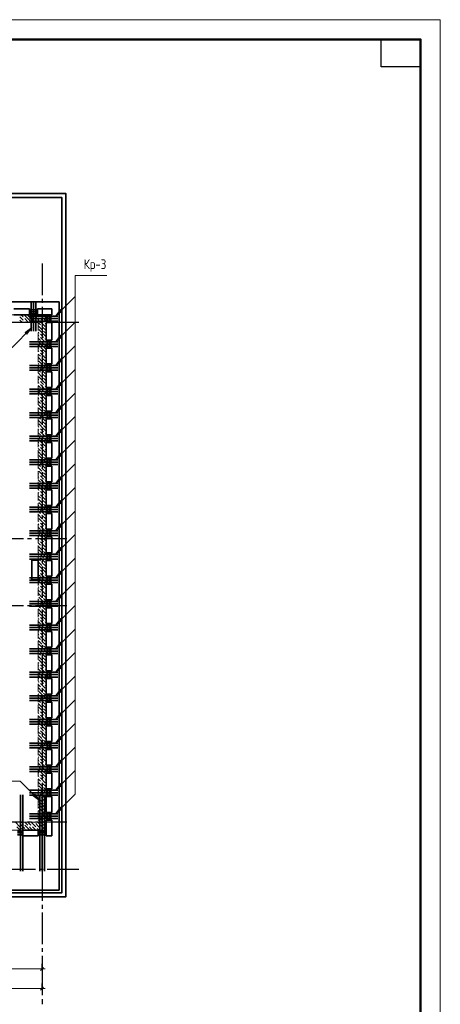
# Model space of a CAD drawing. Header units: millimetres. Extents: x 0 to 61017, y 0 to 42000.
# Tile 25 of 25: x 48710 to 59400, y 16970 to 42000. Entities that reach past the tile are written whole.
import ezdxf

# ---------------------------------------------------------------- set-up
doc = ezdxf.new("R2010")
doc.units = ezdxf.units.MM
doc.linetypes.add('______2', pattern=[270, 200, -70])
doc.linetypes.add('______5', pattern=[1100, 800, -100, 100, -100])
for name, color, linetype, lineweight in [('S1 Стержни арматуры фон', 7, 'Continuous', 25), ('Standard', 7, 'Continuous', 25), ('Оси', 40, '______5', 18), ('Позиционная метка номер позиции', 7, 'Continuous', 13), ('Поперечное армирование AW фон', 7, 'Continuous', 25)]:
    doc.layers.add(name, color=color, linetype=linetype, lineweight=lineweight)
doc.layers.add('ЖБ Перекрытие верхний уровень', color=7, linetype='Continuous', lineweight=25, true_color=0xe0e0ff)
doc.layers.add('ЖБ Стена верхний уровень', color=7, linetype='Continuous', lineweight=25, true_color=0x006e00)
doc.styles.add('GOST 2.304-81', font='txt')

msp = doc.modelspace()

# ---------------------------------------------------------------- hatches: boundary and pattern name
at = {"layer": 'ЖБ Стена верхний уровень', "linetype": 'Continuous', "lineweight": 18, "transparency": 33554687}
for points in [[(48810, 34423), (48817, 34430), (48823, 34423), (48817, 34417)], [(48810, 34343), (48817, 34350), (48823, 34343), (48817, 34337)], [(48900, 34500), (48897, 34497), (48894, 34500)], [(48930, 34303), (48937, 34310), (48943, 34303), (48940, 34300), (48934, 34300)], [(49010, 34303), (49017, 34310), (49023, 34303), (49020, 34300), (49014, 34300)], [(49090, 34463), (49097, 34470), (49103, 34463), (49097, 34457)], [(49090, 34383), (49097, 34390), (49103, 34383), (49097, 34377)], [(49210, 34423), (49217, 34430), (49223, 34423), (49217, 34417)], [(49210, 34343), (49217, 34350), (49223, 34343), (49217, 34337)], [(49300, 34500), (49297, 34497), (49294, 34500)], [(49330, 34303), (49337, 34310), (49343, 34303), (49337, 34297)], [(49180, 34147), (49183, 34143), (49180, 34140)], [(49250, 34223), (49257, 34230), (49263, 34223), (49257, 34217)], [(49290, 34103), (49297, 34110), (49303, 34103), (49297, 34097)], [(49370, 34183), (49377, 34190), (49380, 34187), (49380, 34180), (49377, 34177)], [(49210, 34023), (49217, 34030), (49223, 34023), (49217, 34017)], [(49210, 33943), (49217, 33950), (49223, 33943), (49217, 33937)], [(49250, 33823), (49257, 33830), (49263, 33823), (49257, 33817)], [(49330, 33903), (49337, 33910), (49343, 33903), (49337, 33897)], [(49180, 33747), (49183, 33743), (49180, 33740)], [(49210, 33623), (49217, 33630), (49223, 33623), (49217, 33617)], [(49210, 33543), (49217, 33550), (49223, 33543), (49217, 33537)], [(49290, 33703), (49297, 33710), (49303, 33703), (49297, 33697)], [(49370, 33783), (49377, 33790), (49380, 33787), (49380, 33780), (49377, 33777)], [(49180, 33347), (49183, 33343), (49180, 33340)], [(49250, 33423), (49257, 33430), (49263, 33423), (49257, 33417)], [(49290, 33303), (49297, 33310), (49303, 33303), (49297, 33297)], [(49330, 33503), (49337, 33510), (49343, 33503), (49337, 33497)], [(49370, 33383), (49377, 33390), (49380, 33387), (49380, 33380), (49377, 33377)], [(49210, 33223), (49217, 33230), (49223, 33223), (49217, 33217)], [(49210, 33143), (49217, 33150), (49223, 33143), (49217, 33137)], [(49330, 33103), (49337, 33110), (49343, 33103), (49337, 33097)], [(49180, 32947), (49183, 32943), (49180, 32940)], [(49210, 32823), (49217, 32830), (49223, 32823), (49217, 32817)], [(49250, 33023), (49257, 33030), (49263, 33023), (49257, 33017)], [(49290, 32903), (49297, 32910), (49303, 32903), (49297, 32897)], [(49370, 32983), (49377, 32990), (49380, 32987), (49380, 32980), (49377, 32977)], [(49180, 32547), (49183, 32543), (49180, 32540)], [(49210, 32743), (49217, 32750), (49223, 32743), (49217, 32737)], [(49250, 32623), (49257, 32630), (49263, 32623), (49257, 32617)], [(49330, 32703), (49337, 32710), (49343, 32703), (49337, 32697)], [(49370, 32583), (49377, 32590), (49380, 32587), (49380, 32580), (49377, 32577)], [(49210, 32423), (49217, 32430), (49223, 32423), (49217, 32417)], [(49210, 32343), (49217, 32350), (49223, 32343), (49217, 32337)], [(49290, 32503), (49297, 32510), (49303, 32503), (49297, 32497)], [(49330, 32303), (49337, 32310), (49343, 32303), (49337, 32297)], [(49180, 32147), (49183, 32143), (49180, 32140)], [(49250, 32223), (49257, 32230), (49263, 32223), (49257, 32217)], [(49290, 32103), (49297, 32110), (49303, 32103), (49297, 32097)], [(49370, 32183), (49377, 32190), (49380, 32187), (49380, 32180), (49377, 32177)], [(49210, 32023), (49217, 32030), (49223, 32023), (49217, 32017)], [(49210, 31943), (49217, 31950), (49223, 31943), (49217, 31937)], [(49250, 31823), (49257, 31830), (49263, 31823), (49257, 31817)], [(49330, 31903), (49337, 31910), (49343, 31903), (49337, 31897)], [(49370, 31783), (49377, 31790), (49380, 31787), (49380, 31780), (49377, 31777)], [(49180, 31747), (49183, 31743), (49180, 31740)], [(49210, 31623), (49217, 31630), (49223, 31623), (49217, 31617)], [(49210, 31543), (49217, 31550), (49223, 31543), (49217, 31537)], [(49290, 31703), (49297, 31710), (49303, 31703), (49297, 31697)], [(49180, 31347), (49183, 31343), (49180, 31340)], [(49250, 31423), (49257, 31430), (49263, 31423), (49257, 31417)], [(49290, 31303), (49297, 31310), (49303, 31303), (49297, 31297)], [(49330, 31503), (49337, 31510), (49343, 31503), (49337, 31497)], [(49370, 31383), (49377, 31390), (49380, 31387), (49380, 31380), (49377, 31377)], [(49210, 31223), (49217, 31230), (49223, 31223), (49217, 31217)], [(49210, 31143), (49217, 31150), (49223, 31143), (49217, 31137)], [(49330, 31103), (49337, 31110), (49343, 31103), (49337, 31097)], [(49180, 30947), (49183, 30943), (49180, 30940)], [(49210, 30823), (49217, 30830), (49223, 30823), (49217, 30817)], [(49250, 31023), (49257, 31030), (49263, 31023), (49257, 31017)], [(49290, 30903), (49297, 30910), (49303, 30903), (49297, 30897)], [(49370, 30983), (49377, 30990), (49380, 30987), (49380, 30980), (49377, 30977)], [(49180, 30547), (49183, 30543), (49180, 30540)], [(49210, 30743), (49217, 30750), (49223, 30743), (49217, 30737)], [(49250, 30623), (49257, 30630), (49263, 30623), (49257, 30617)], [(49330, 30703), (49337, 30710), (49343, 30703), (49337, 30697)], [(49370, 30583), (49377, 30590), (49380, 30587), (49380, 30580), (49377, 30577)], [(49210, 30423), (49217, 30430), (49223, 30423), (49217, 30417)], [(49210, 30343), (49217, 30350), (49223, 30343), (49217, 30337)], [(49290, 30503), (49297, 30510), (49303, 30503), (49297, 30497)], [(49330, 30303), (49337, 30310), (49343, 30303), (49337, 30297)], [(49180, 30147), (49183, 30143), (49180, 30140)], [(49250, 30223), (49257, 30230), (49263, 30223), (49257, 30217)], [(49290, 30103), (49297, 30110), (49303, 30103), (49297, 30097)], [(49370, 30183), (49377, 30190), (49380, 30187), (49380, 30180), (49377, 30177)], [(49210, 30023), (49217, 30030), (49223, 30023), (49217, 30017)], [(49210, 29943), (49217, 29950), (49223, 29943), (49217, 29937)], [(49250, 29823), (49257, 29830), (49263, 29823), (49257, 29817)], [(49330, 29903), (49337, 29910), (49343, 29903), (49337, 29897)], [(49370, 29783), (49377, 29790), (49380, 29787), (49380, 29780), (49377, 29777)], [(49180, 29747), (49183, 29743), (49180, 29740)], [(49210, 29623), (49217, 29630), (49223, 29623), (49217, 29617)], [(49210, 29543), (49217, 29550), (49223, 29543), (49217, 29537)], [(49290, 29703), (49297, 29710), (49303, 29703), (49297, 29697)], [(49180, 29347), (49183, 29343), (49180, 29340)], [(49250, 29423), (49257, 29430), (49263, 29423), (49257, 29417)], [(49290, 29303), (49297, 29310), (49303, 29303), (49297, 29297)], [(49330, 29503), (49337, 29510), (49343, 29503), (49337, 29497)], [(49370, 29383), (49377, 29390), (49380, 29387), (49380, 29380), (49377, 29377)], [(49210, 29223), (49217, 29230), (49223, 29223), (49217, 29217)], [(49210, 29143), (49217, 29150), (49223, 29143), (49217, 29137)], [(49330, 29103), (49337, 29110), (49343, 29103), (49337, 29097)], [(49180, 28947), (49183, 28943), (49180, 28940)], [(49210, 28823), (49217, 28830), (49223, 28823), (49217, 28817)], [(49250, 29023), (49257, 29030), (49263, 29023), (49257, 29017)], [(49290, 28903), (49297, 28910), (49303, 28903), (49297, 28897)], [(49370, 28983), (49377, 28990), (49380, 28987), (49380, 28980), (49377, 28977)], [(49180, 28547), (49183, 28543), (49180, 28540)], [(49210, 28743), (49217, 28750), (49223, 28743), (49217, 28737)], [(49250, 28623), (49257, 28630), (49263, 28623), (49257, 28617)], [(49330, 28703), (49337, 28710), (49343, 28703), (49337, 28697)], [(49370, 28583), (49377, 28590), (49380, 28587), (49380, 28580), (49377, 28577)], [(49210, 28423), (49217, 28430), (49223, 28423), (49217, 28417)], [(49210, 28343), (49217, 28350), (49223, 28343), (49217, 28337)], [(49290, 28503), (49297, 28510), (49303, 28503), (49297, 28497)], [(49330, 28303), (49337, 28310), (49343, 28303), (49337, 28297)], [(49180, 28147), (49183, 28143), (49180, 28140)], [(49250, 28223), (49257, 28230), (49263, 28223), (49257, 28217)], [(49290, 28103), (49297, 28110), (49303, 28103), (49297, 28097)], [(49370, 28183), (49377, 28190), (49380, 28187), (49380, 28180), (49377, 28177)], [(49210, 28023), (49217, 28030), (49223, 28023), (49217, 28017)], [(49210, 27943), (49217, 27950), (49223, 27943), (49217, 27937)], [(49250, 27823), (49257, 27830), (49263, 27823), (49257, 27817)], [(49330, 27903), (49337, 27910), (49343, 27903), (49337, 27897)], [(49370, 27783), (49377, 27790), (49380, 27787), (49380, 27780), (49377, 27777)], [(49180, 27747), (49183, 27743), (49180, 27740)], [(49210, 27623), (49217, 27630), (49223, 27623), (49217, 27617)], [(49210, 27543), (49217, 27550), (49223, 27543), (49217, 27537)], [(49290, 27703), (49297, 27710), (49303, 27703), (49297, 27697)], [(49180, 27347), (49183, 27343), (49180, 27340)], [(49250, 27423), (49257, 27430), (49263, 27423), (49257, 27417)], [(49290, 27303), (49297, 27310), (49303, 27303), (49297, 27297)], [(49330, 27503), (49337, 27510), (49343, 27503), (49337, 27497)], [(49370, 27383), (49377, 27390), (49380, 27387), (49380, 27380), (49377, 27377)], [(49210, 27223), (49217, 27230), (49223, 27223), (49217, 27217)], [(49210, 27143), (49217, 27150), (49223, 27143), (49217, 27137)], [(49330, 27103), (49337, 27110), (49343, 27103), (49337, 27097)], [(49180, 26947), (49183, 26943), (49180, 26940)], [(49210, 26823), (49217, 26830), (49223, 26823), (49217, 26817)], [(49250, 27023), (49257, 27030), (49263, 27023), (49257, 27017)], [(49290, 26903), (49297, 26910), (49303, 26903), (49297, 26897)], [(49370, 26983), (49377, 26990), (49380, 26987), (49380, 26980), (49377, 26977)], [(49180, 26547), (49183, 26543), (49180, 26540)], [(49210, 26743), (49217, 26750), (49223, 26743), (49217, 26737)], [(49250, 26623), (49257, 26630), (49263, 26623), (49257, 26617)], [(49330, 26703), (49337, 26710), (49343, 26703), (49337, 26697)], [(49370, 26583), (49377, 26590), (49380, 26587), (49380, 26580), (49377, 26577)], [(49210, 26423), (49217, 26430), (49223, 26423), (49217, 26417)], [(49210, 26343), (49217, 26350), (49223, 26343), (49217, 26337)], [(49290, 26503), (49297, 26510), (49303, 26503), (49297, 26497)], [(49330, 26303), (49337, 26310), (49343, 26303), (49337, 26297)], [(49180, 26147), (49183, 26143), (49180, 26140)], [(49250, 26223), (49257, 26230), (49263, 26223), (49257, 26217)], [(49290, 26103), (49297, 26110), (49303, 26103), (49297, 26097)], [(49370, 26183), (49377, 26190), (49380, 26187), (49380, 26180), (49377, 26177)], [(49210, 26023), (49217, 26030), (49223, 26023), (49217, 26017)], [(49210, 25943), (49217, 25950), (49223, 25943), (49217, 25937)], [(49250, 25823), (49257, 25830), (49263, 25823), (49257, 25817)], [(49330, 25903), (49337, 25910), (49343, 25903), (49337, 25897)], [(49370, 25783), (49377, 25790), (49380, 25787), (49380, 25780), (49377, 25777)], [(49180, 25747), (49183, 25743), (49180, 25740)], [(49210, 25623), (49217, 25630), (49223, 25623), (49217, 25617)], [(49210, 25543), (49217, 25550), (49223, 25543), (49217, 25537)], [(49290, 25703), (49297, 25710), (49303, 25703), (49297, 25697)], [(49180, 25347), (49183, 25343), (49180, 25340)], [(49250, 25423), (49257, 25430), (49263, 25423), (49257, 25417)], [(49290, 25303), (49297, 25310), (49303, 25303), (49297, 25297)], [(49330, 25503), (49337, 25510), (49343, 25503), (49337, 25497)], [(49370, 25383), (49377, 25390), (49380, 25387), (49380, 25380), (49377, 25377)], [(49210, 25223), (49217, 25230), (49223, 25223), (49217, 25217)], [(49210, 25143), (49217, 25150), (49223, 25143), (49217, 25137)], [(49330, 25103), (49337, 25110), (49343, 25103), (49337, 25097)], [(49180, 24947), (49183, 24943), (49180, 24940)], [(49210, 24823), (49217, 24830), (49223, 24823), (49217, 24817)], [(49250, 25023), (49257, 25030), (49263, 25023), (49257, 25017)], [(49290, 24903), (49297, 24910), (49303, 24903), (49297, 24897)], [(49370, 24983), (49377, 24990), (49380, 24987), (49380, 24980), (49377, 24977)], [(49180, 24547), (49183, 24543), (49180, 24540)], [(49210, 24743), (49217, 24750), (49223, 24743), (49217, 24737)], [(49250, 24623), (49257, 24630), (49263, 24623), (49257, 24617)], [(49330, 24703), (49337, 24710), (49343, 24703), (49337, 24697)], [(49370, 24583), (49377, 24590), (49380, 24587), (49380, 24580), (49377, 24577)], [(49210, 24423), (49217, 24430), (49223, 24423), (49217, 24417)], [(49210, 24343), (49217, 24350), (49223, 24343), (49217, 24337)], [(49290, 24503), (49297, 24510), (49303, 24503), (49297, 24497)], [(49330, 24303), (49337, 24310), (49343, 24303), (49337, 24297)], [(49180, 24147), (49183, 24143), (49180, 24140)], [(49210, 24023), (49217, 24030), (49223, 24023), (49217, 24017)], [(49250, 24223), (49257, 24230), (49263, 24223), (49257, 24217)], [(49290, 24103), (49297, 24110), (49303, 24103), (49297, 24097)], [(49370, 24183), (49377, 24190), (49380, 24187), (49380, 24180), (49377, 24177)], [(49210, 23943), (49217, 23950), (49223, 23943), (49217, 23937)], [(49250, 23823), (49257, 23830), (49263, 23823), (49257, 23817)], [(49330, 23903), (49337, 23910), (49343, 23903), (49337, 23897)], [(49370, 23783), (49377, 23790), (49380, 23787), (49380, 23780), (49377, 23777)], [(49180, 23747), (49183, 23743), (49180, 23740)], [(49210, 23623), (49217, 23630), (49223, 23623), (49217, 23617)], [(49210, 23543), (49217, 23550), (49223, 23543), (49217, 23537)], [(49290, 23703), (49297, 23710), (49303, 23703), (49297, 23697)], [(49180, 23347), (49183, 23343), (49180, 23340)], [(49250, 23423), (49257, 23430), (49263, 23423), (49257, 23417)], [(49290, 23303), (49297, 23310), (49303, 23303), (49297, 23297)], [(49330, 23503), (49337, 23510), (49343, 23503), (49337, 23497)], [(49370, 23383), (49377, 23390), (49380, 23387), (49380, 23380), (49377, 23377)], [(49210, 23223), (49217, 23230), (49223, 23223), (49217, 23217)], [(49210, 23143), (49217, 23150), (49223, 23143), (49217, 23137)], [(49250, 23023), (49257, 23030), (49263, 23023), (49257, 23017)], [(49330, 23103), (49337, 23110), (49343, 23103), (49337, 23097)], [(49180, 22947), (49183, 22943), (49180, 22940)], [(49210, 22823), (49217, 22830), (49223, 22823), (49217, 22817)], [(49290, 22903), (49297, 22910), (49303, 22903), (49297, 22897)], [(49370, 22983), (49377, 22990), (49380, 22987), (49380, 22980), (49377, 22977)], [(49180, 22547), (49183, 22543), (49180, 22540)], [(49210, 22743), (49217, 22750), (49223, 22743), (49217, 22737)], [(49250, 22623), (49257, 22630), (49263, 22623), (49257, 22617)], [(49330, 22703), (49337, 22710), (49343, 22703), (49337, 22697)], [(49370, 22583), (49377, 22590), (49380, 22587), (49380, 22580), (49377, 22577)], [(49210, 22423), (49217, 22430), (49223, 22423), (49217, 22417)], [(49210, 22343), (49217, 22350), (49223, 22343), (49217, 22337)], [(49290, 22503), (49297, 22510), (49303, 22503), (49297, 22497)], [(49330, 22303), (49337, 22310), (49343, 22303), (49337, 22297)], [(49180, 22147), (49183, 22143), (49180, 22140)], [(49210, 22023), (49217, 22030), (49223, 22023), (49217, 22017)], [(49250, 22223), (49257, 22230), (49263, 22223), (49257, 22217)], [(49290, 22103), (49297, 22110), (49303, 22103), (49297, 22097)], [(49370, 22183), (49377, 22190), (49380, 22187), (49380, 22180), (49377, 22177)], [(49210, 21943), (49217, 21950), (49223, 21943), (49217, 21937)], [(49250, 21823), (49257, 21830), (49263, 21823), (49257, 21817)], [(49330, 21903), (49337, 21910), (49343, 21903), (49337, 21897)], [(49370, 21783), (49377, 21790), (49380, 21787), (49380, 21780), (49377, 21777)], [(48810, 21543), (48817, 21550), (48823, 21543), (48817, 21537)], [(49090, 21583), (49097, 21590), (49103, 21583), (49097, 21577)], [(49180, 21747), (49183, 21743), (49180, 21740)], [(49210, 21623), (49217, 21630), (49223, 21623), (49217, 21617)], [(49210, 21543), (49217, 21550), (49223, 21543), (49217, 21537)], [(49290, 21703), (49297, 21710), (49303, 21703), (49297, 21697)], [(48730, 21463), (48737, 21470), (48743, 21463), (48737, 21457)], [(48850, 21423), (48857, 21430), (48863, 21423), (48857, 21417)], [(48930, 21503), (48937, 21510), (48943, 21503), (48937, 21497)], [(49010, 21503), (49017, 21510), (49023, 21503), (49017, 21497)], [(49130, 21463), (49137, 21470), (49143, 21463), (49137, 21457)], [(49250, 21423), (49257, 21430), (49263, 21423), (49257, 21417)], [(49330, 21503), (49337, 21510), (49343, 21503), (49337, 21497)]]:
    msp.add_hatch(color=7, dxfattribs=at).paths.add_polyline_path(points, flags=16)
at = {"layer": 'Позиционная метка номер позиции', "linetype": 'Continuous', "lineweight": 13, "transparency": 33554687}
for points in [[(49791, 34587), (49621, 34460), (49749, 34630)], [(48850, 34044), (49020, 34171), (48893, 34002)], [(49791, 33937), (49621, 33810), (49749, 33980)], [(49791, 33337), (49621, 33210), (49749, 33380)], [(49791, 32737), (49621, 32610), (49749, 32780)], [(49791, 32137), (49621, 32010), (49749, 32180)], [(49791, 31537), (49621, 31410), (49749, 31580)], [(49791, 30937), (49621, 30810), (49749, 30980)], [(49791, 30337), (49621, 30210), (49749, 30380)], [(49791, 29737), (49621, 29610), (49749, 29780)], [(49791, 29137), (49621, 29010), (49749, 29180)], [(49791, 28537), (49621, 28410), (49749, 28580)], [(49791, 27937), (49621, 27810), (49749, 27980)], [(49791, 27337), (49621, 27210), (49749, 27380)], [(49791, 26737), (49621, 26610), (49749, 26780)], [(49791, 26137), (49621, 26010), (49749, 26180)], [(49791, 25537), (49621, 25410), (49749, 25580)], [(49791, 24937), (49621, 24810), (49749, 24980)], [(49791, 24337), (49621, 24210), (49749, 24380)], [(49791, 23737), (49621, 23610), (49749, 23780)], [(49791, 23137), (49621, 23010), (49749, 23180)], [(49791, 22537), (49621, 22410), (49749, 22580)], [(49093, 22310), (49220, 22140), (49050, 22268)], [(49093, 22310), (49220, 22140), (49050, 22268)], [(49791, 21937), (49621, 21810), (49749, 21980)], [(49791, 21937), (49621, 21810), (49749, 21980)]]:
    msp.add_hatch(color=7, dxfattribs=at).paths.add_polyline_path(points, flags=16)

# ---------------------------------------------------------------- linework, layer by layer
at = {"layer": 'S1 Стержни арматуры фон', "color": 7, "linetype": 'Continuous', "lineweight": 35, "transparency": 33554687}
for p, q in [((49000, 34800), (49000, 34080)), ((49060, 34800), (49060, 34080)), ((49120, 34800), (49120, 34080)), ((49680, 34460), (48960, 34460)), ((49680, 34400), (48960, 34400)), ((49680, 34340), (48960, 34340)), ((49680, 33810), (48960, 33810)), ((49680, 33750), (48960, 33750)), ((49680, 33690), (48960, 33690)), ((49680, 33210), (48960, 33210)), ((49680, 33150), (48960, 33150)), ((49680, 33090), (48960, 33090)), ((49680, 32610), (48960, 32610)), ((49680, 32550), (48960, 32550)), ((49680, 32490), (48960, 32490)), ((49680, 32010), (48960, 32010)), ((49680, 31950), (48960, 31950)), ((49680, 31890), (48960, 31890)), ((49680, 31410), (48960, 31410)), ((49680, 31350), (48960, 31350)), ((49680, 31290), (48960, 31290)), ((49680, 30810), (48960, 30810)), ((49680, 30750), (48960, 30750)), ((49680, 30690), (48960, 30690)), ((49680, 30210), (48960, 30210)), ((49680, 30150), (48960, 30150)), ((49680, 30090), (48960, 30090)), ((49680, 29610), (48960, 29610)), ((49680, 29550), (48960, 29550)), ((49680, 29490), (48960, 29490)), ((49680, 29010), (48960, 29010)), ((49680, 28950), (48960, 28950)), ((49680, 28890), (48960, 28890)), ((49680, 28410), (48960, 28410)), ((49680, 28350), (48960, 28350)), ((49680, 28290), (48960, 28290)), ((49680, 27810), (48960, 27810)), ((49680, 27750), (48960, 27750)), ((49680, 27690), (48960, 27690)), ((49680, 27210), (48960, 27210)), ((49680, 27150), (48960, 27150)), ((49680, 27090), (48960, 27090)), ((49680, 26610), (48960, 26610)), ((49680, 26550), (48960, 26550)), ((49680, 26490), (48960, 26490)), ((49680, 26010), (48960, 26010)), ((49680, 25950), (48960, 25950)), ((49680, 25890), (48960, 25890)), ((49680, 25410), (48960, 25410)), ((49680, 25350), (48960, 25350)), ((49680, 25290), (48960, 25290)), ((49680, 24810), (48960, 24810)), ((49680, 24750), (48960, 24750)), ((49680, 24690), (48960, 24690)), ((49680, 24210), (48960, 24210)), ((49680, 24150), (48960, 24150)), ((49680, 24090), (48960, 24090)), ((49680, 23610), (48960, 23610)), ((49680, 23550), (48960, 23550)), ((49680, 23490), (48960, 23490)), ((49680, 23010), (48960, 23010)), ((49680, 22950), (48960, 22950)), ((49680, 22890), (48960, 22890)), ((48730, 22294), (48730, 20356)), ((48730, 22294), (48730, 20356)), ((48790, 22294), (48790, 20356)), ((48790, 22294), (48790, 20356)), ((49680, 22410), (48960, 22410)), ((49680, 22350), (48960, 22350)), ((49680, 22290), (48960, 22290)), ((49220, 22294), (49220, 20356)), ((49220, 22294), (49220, 20356)), ((49280, 22294), (49280, 20356)), ((49280, 22294), (49280, 20356)), ((49340, 22294), (49340, 20356)), ((49340, 22294), (49340, 20356)), ((49680, 21810), (48960, 21810)), ((49680, 21750), (48960, 21750)), ((49680, 21690), (48960, 21690))]:
    msp.add_line(p, q, dxfattribs=at)
at = {"layer": 'Standard', "color": 7, "linetype": 'Continuous', "lineweight": 13, "transparency": 33554687}
for p, q in [((45980, 17870), (49280, 17870)), ((49280, 17870), (49355, 17870)), ((49280, 17370), (7200, 17370)), ((49280, 17370), (49355, 17370))]:
    msp.add_line(p, q, dxfattribs=at)
at = {"layer": 'Standard', "color": 7, "linetype": 'Continuous', "lineweight": 25, "transparency": 33554687}
for p, q in [((49242, 17833), (49317, 17907)), ((49317, 17407), (49242, 17333))]:
    msp.add_line(p, q, dxfattribs=at)
at = {"layer": 'Standard', "color": 251, "linetype": 'Continuous', "lineweight": -3, "true_color": 0x656565, "transparency": 33554687}
for p, q in [((49280, 17870), (49280, 17995)), ((49280, 17870), (49280, 17745)), ((49280, 17870), (49280, 17418)), ((49280, 17370), (49280, 17495)), ((49280, 17370), (49280, 17245)), ((49280, 17370), (49280, 17320))]:
    msp.add_line(p, q, dxfattribs=at)
at = {"layer": 'Standard', "color": 7, "linetype": 'Continuous', "lineweight": 13, "transparency": 33554687}
msp.add_lwpolyline([(0, 0), (59400, 0), (59400, 42000), (0, 42000), (0, 0)], close=True, dxfattribs=at)
at = {"layer": 'Standard', "color": 7, "linetype": 'Continuous', "lineweight": 50, "transparency": 33554687}
msp.add_lwpolyline([(2000, 41500), (58900, 41500), (58900, 500), (2000, 500), (2000, 41500)], close=True, dxfattribs=at)
at = {"layer": 'Standard', "color": 7, "linetype": 'Continuous', "lineweight": 25, "transparency": 33554687}
msp.add_lwpolyline([(58900, 41500), (58900, 40800), (57900, 40800), (57900, 41500), (58900, 41500)], close=True, dxfattribs=at)
at = {"layer": 'Standard', "color": 254, "linetype": 'Continuous', "lineweight": 35, "true_color": 0xc4c4ff, "transparency": 33554687}
for points in [[(6925, 19700), (49880, 19700), (49880, 37584), (6925, 37584), (6925, 19700)], [(7025, 19800), (49780, 19800), (49780, 37484), (7025, 37484), (7025, 19800)]]:
    msp.add_lwpolyline(points, dxfattribs=at)
at = {"layer": 'ЖБ Перекрытие верхний уровень', "color": 7, "linetype": 'Continuous', "lineweight": 35, "transparency": 33554687}
for p, q in [((49710, 34830), (43100, 34830)), ((49710, 19870), (49710, 34830)), ((48560, 34650), (48960, 34650)), ((48960, 34650), (48960, 34500)), ((49160, 34650), (49530, 34650)), ((49160, 34500), (49160, 34650)), ((49530, 34650), (49530, 34500)), ((48960, 34500), (48560, 34500)), ((49530, 34500), (49160, 34500)), ((49380, 33850), (49380, 34300)), ((49380, 34300), (49530, 34300)), ((49530, 34300), (49530, 33850)), ((49530, 33850), (49380, 33850)), ((49380, 33250), (49380, 33650)), ((49380, 33650), (49530, 33650)), ((49530, 33650), (49530, 33250)), ((49530, 33250), (49380, 33250)), ((49380, 32650), (49380, 33050)), ((49380, 33050), (49530, 33050)), ((49530, 33050), (49530, 32650)), ((49530, 32650), (49380, 32650)), ((49380, 32050), (49380, 32450)), ((49380, 32450), (49530, 32450)), ((49530, 32450), (49530, 32050)), ((49530, 32050), (49380, 32050)), ((49380, 31450), (49380, 31850)), ((49380, 31850), (49530, 31850)), ((49530, 31850), (49530, 31450)), ((49530, 31450), (49380, 31450)), ((49380, 30850), (49380, 31250)), ((49380, 31250), (49530, 31250)), ((49530, 31250), (49530, 30850)), ((49530, 30850), (49380, 30850)), ((49380, 30250), (49380, 30650)), ((49380, 30650), (49530, 30650)), ((49530, 30650), (49530, 30250)), ((49530, 30250), (49380, 30250)), ((49380, 29650), (49380, 30050)), ((49380, 30050), (49530, 30050)), ((49530, 30050), (49530, 29650)), ((49530, 29650), (49380, 29650)), ((49380, 29050), (49380, 29450)), ((49380, 29450), (49530, 29450)), ((49530, 29450), (49530, 29050)), ((49530, 29050), (49380, 29050)), ((49380, 28450), (49380, 28850)), ((49380, 28850), (49530, 28850)), ((49530, 28850), (49530, 28450)), ((49530, 28450), (49380, 28450)), ((49180, 28260), (49020, 28260)), ((49020, 28260), (49020, 27760)), ((49180, 27760), (49180, 28260)), ((49380, 27850), (49380, 28250)), ((49380, 28250), (49530, 28250)), ((49530, 28250), (49530, 27850)), ((49530, 27850), (49380, 27850)), ((49020, 27760), (49180, 27760)), ((49380, 27250), (49380, 27650)), ((49380, 27650), (49530, 27650)), ((49530, 27650), (49530, 27250)), ((49530, 27250), (49380, 27250)), ((49380, 26650), (49380, 27050)), ((49380, 27050), (49530, 27050)), ((49530, 27050), (49530, 26650)), ((49530, 26650), (49380, 26650)), ((49380, 26050), (49380, 26450)), ((49380, 26450), (49530, 26450)), ((49530, 26450), (49530, 26050)), ((49530, 26050), (49380, 26050)), ((49380, 25450), (49380, 25850)), ((49380, 25850), (49530, 25850)), ((49530, 25850), (49530, 25450)), ((49530, 25450), (49380, 25450)), ((49380, 24850), (49380, 25250)), ((49380, 25250), (49530, 25250)), ((49530, 25250), (49530, 24850)), ((49530, 24850), (49380, 24850)), ((49380, 24250), (49380, 24650)), ((49380, 24650), (49530, 24650)), ((49530, 24650), (49530, 24250)), ((49530, 24250), (49380, 24250)), ((49380, 23650), (49380, 24050)), ((49380, 24050), (49530, 24050)), ((49530, 24050), (49530, 23650)), ((49530, 23650), (49380, 23650)), ((49380, 23050), (49380, 23450)), ((49380, 23450), (49530, 23450)), ((49530, 23450), (49530, 23050)), ((49530, 23050), (49380, 23050)), ((49380, 22450), (49380, 22850)), ((49380, 22850), (49530, 22850)), ((49530, 22850), (49530, 22450)), ((49530, 22450), (49380, 22450)), ((49380, 22250), (49530, 22250)), ((49380, 21850), (49380, 22250)), ((49530, 22250), (49530, 21850)), ((49530, 21850), (49380, 21850)), ((49380, 21650), (49530, 21650)), ((49380, 21250), (49380, 21650)), ((49530, 21650), (49530, 21250)), ((48780, 21250), (48780, 21400)), ((48780, 21400), (49180, 21400)), ((49180, 21400), (49180, 21250)), ((49180, 21250), (48780, 21250)), ((49530, 21250), (49380, 21250)), ((28240, 19870), (49710, 19870))]:
    msp.add_line(p, q, dxfattribs=at)
at = {"layer": 'ЖБ Стена верхний уровень', "color": 251, "linetype": '______2', "lineweight": 13, "true_color": 0x656565, "transparency": 33554687}
for p, q in [((42770, 34300), (49180, 34300)), ((49180, 34500), (42790, 34500)), ((49380, 34500), (49180, 34500)), ((49180, 34300), (49180, 21600)), ((49380, 21400), (49380, 34500)), ((49180, 21600), (46080, 21600)), ((46080, 21400), (49180, 21400)), ((49180, 21400), (49380, 21400))]:
    msp.add_line(p, q, dxfattribs=at)
at = {"layer": 'ЖБ Стена верхний уровень', "color": 9, "linetype": 'Continuous', "lineweight": 18, "true_color": 0xc7c7c7, "transparency": 33554687}
for p, q in [((48757, 34403), (48717, 34443)), ((48717, 34363), (48780, 34300)), ((48740, 34500), (48797, 34443)), ((48797, 34363), (48757, 34403)), ((48917, 34403), (48820, 34500)), ((48837, 34403), (48917, 34323)), ((48837, 34323), (48860, 34300)), ((48917, 34483), (48997, 34403)), ((48917, 34403), (48997, 34323)), ((48997, 34483), (48980, 34500)), ((48997, 34483), (49077, 34403)), ((48997, 34403), (49100, 34300)), ((49060, 34500), (49077, 34483)), ((49157, 34403), (49117, 34443)), ((49117, 34363), (49180, 34300)), ((49140, 34500), (49180, 34460)), ((49180, 34380), (49157, 34403)), ((49180, 34460), (49197, 34443)), ((49197, 34363), (49180, 34380)), ((49180, 34300), (49237, 34243)), ((49317, 34403), (49220, 34500)), ((49237, 34403), (49317, 34323)), ((49237, 34323), (49357, 34203)), ((49317, 34483), (49380, 34420)), ((49317, 34403), (49380, 34340)), ((49180, 34220), (49277, 34123)), ((49180, 34060), (49197, 34043)), ((49317, 34003), (49197, 34123)), ((49380, 34100), (49277, 34203)), ((49317, 34083), (49380, 34020)), ((49380, 34260), (49357, 34283)), ((49197, 33963), (49180, 33980)), ((49180, 33900), (49237, 33843)), ((49180, 33820), (49277, 33723)), ((49237, 34003), (49317, 33923)), ((49237, 33923), (49357, 33803)), ((49380, 33700), (49277, 33803)), ((49317, 34003), (49380, 33940)), ((49380, 33860), (49357, 33883)), ((49180, 33660), (49197, 33643)), ((49197, 33563), (49180, 33580)), ((49317, 33603), (49197, 33723)), ((49237, 33603), (49317, 33523)), ((49317, 33683), (49380, 33620)), ((49317, 33603), (49380, 33540)), ((49180, 33500), (49237, 33443)), ((49180, 33420), (49277, 33323)), ((49317, 33203), (49197, 33323)), ((49237, 33523), (49357, 33403)), ((49380, 33300), (49277, 33403)), ((49380, 33460), (49357, 33483)), ((49180, 33260), (49197, 33243)), ((49197, 33163), (49180, 33180)), ((49180, 33100), (49237, 33043)), ((49237, 33203), (49317, 33123)), ((49237, 33123), (49357, 33003)), ((49317, 33283), (49380, 33220)), ((49317, 33203), (49380, 33140)), ((49380, 33060), (49357, 33083)), ((49180, 33020), (49277, 32923)), ((49180, 32860), (49197, 32843)), ((49317, 32803), (49197, 32923)), ((49237, 32803), (49317, 32723)), ((49380, 32900), (49277, 33003)), ((49317, 32883), (49380, 32820)), ((49317, 32803), (49380, 32740)), ((49197, 32763), (49180, 32780)), ((49180, 32700), (49237, 32643)), ((49180, 32620), (49277, 32523)), ((49237, 32723), (49357, 32603)), ((49380, 32500), (49277, 32603)), ((49380, 32660), (49357, 32683)), ((49180, 32460), (49197, 32443)), ((49197, 32363), (49180, 32380)), ((49180, 32300), (49237, 32243)), ((49317, 32403), (49197, 32523)), ((49237, 32403), (49317, 32323)), ((49237, 32323), (49357, 32203)), ((49317, 32483), (49380, 32420)), ((49317, 32403), (49380, 32340)), ((49180, 32220), (49277, 32123)), ((49180, 32060), (49197, 32043)), ((49317, 32003), (49197, 32123)), ((49380, 32100), (49277, 32203)), ((49317, 32083), (49380, 32020)), ((49380, 32260), (49357, 32283)), ((49197, 31963), (49180, 31980)), ((49180, 31900), (49237, 31843)), ((49180, 31820), (49277, 31723)), ((49237, 32003), (49317, 31923)), ((49237, 31923), (49357, 31803)), ((49380, 31700), (49277, 31803)), ((49317, 32003), (49380, 31940)), ((49380, 31860), (49357, 31883)), ((49180, 31660), (49197, 31643)), ((49197, 31563), (49180, 31580)), ((49317, 31603), (49197, 31723)), ((49237, 31603), (49317, 31523)), ((49317, 31683), (49380, 31620)), ((49317, 31603), (49380, 31540)), ((49180, 31500), (49237, 31443)), ((49180, 31420), (49277, 31323)), ((49317, 31203), (49197, 31323)), ((49237, 31523), (49357, 31403)), ((49380, 31300), (49277, 31403)), ((49380, 31460), (49357, 31483)), ((49180, 31260), (49197, 31243)), ((49197, 31163), (49180, 31180)), ((49180, 31100), (49237, 31043)), ((49237, 31203), (49317, 31123)), ((49237, 31123), (49357, 31003)), ((49317, 31283), (49380, 31220)), ((49317, 31203), (49380, 31140)), ((49380, 31060), (49357, 31083)), ((49180, 31020), (49277, 30923)), ((49180, 30860), (49197, 30843)), ((49317, 30803), (49197, 30923)), ((49237, 30803), (49317, 30723)), ((49380, 30900), (49277, 31003)), ((49317, 30883), (49380, 30820)), ((49317, 30803), (49380, 30740)), ((49197, 30763), (49180, 30780)), ((49180, 30700), (49237, 30643)), ((49180, 30620), (49277, 30523)), ((49237, 30723), (49357, 30603)), ((49380, 30500), (49277, 30603)), ((49380, 30660), (49357, 30683)), ((49180, 30460), (49197, 30443)), ((49197, 30363), (49180, 30380)), ((49180, 30300), (49237, 30243)), ((49317, 30403), (49197, 30523)), ((49237, 30403), (49317, 30323)), ((49237, 30323), (49357, 30203)), ((49317, 30483), (49380, 30420)), ((49317, 30403), (49380, 30340)), ((49180, 30220), (49277, 30123)), ((49180, 30060), (49197, 30043)), ((49317, 30003), (49197, 30123)), ((49380, 30100), (49277, 30203)), ((49317, 30083), (49380, 30020)), ((49380, 30260), (49357, 30283)), ((49197, 29963), (49180, 29980)), ((49180, 29900), (49237, 29843)), ((49180, 29820), (49277, 29723)), ((49237, 30003), (49317, 29923)), ((49237, 29923), (49357, 29803)), ((49380, 29700), (49277, 29803)), ((49317, 30003), (49380, 29940)), ((49380, 29860), (49357, 29883)), ((49180, 29660), (49197, 29643)), ((49197, 29563), (49180, 29580)), ((49317, 29603), (49197, 29723)), ((49237, 29603), (49317, 29523)), ((49317, 29683), (49380, 29620)), ((49317, 29603), (49380, 29540)), ((49180, 29500), (49237, 29443)), ((49180, 29420), (49277, 29323)), ((49317, 29203), (49197, 29323)), ((49237, 29523), (49357, 29403)), ((49380, 29300), (49277, 29403)), ((49380, 29460), (49357, 29483)), ((49180, 29260), (49197, 29243)), ((49197, 29163), (49180, 29180)), ((49180, 29100), (49237, 29043)), ((49237, 29203), (49317, 29123)), ((49237, 29123), (49357, 29003)), ((49317, 29283), (49380, 29220)), ((49317, 29203), (49380, 29140)), ((49380, 29060), (49357, 29083)), ((49180, 29020), (49277, 28923)), ((49180, 28860), (49197, 28843)), ((49317, 28803), (49197, 28923)), ((49237, 28803), (49317, 28723)), ((49380, 28900), (49277, 29003)), ((49317, 28883), (49380, 28820)), ((49317, 28803), (49380, 28740)), ((49197, 28763), (49180, 28780)), ((49180, 28700), (49237, 28643)), ((49180, 28620), (49277, 28523)), ((49237, 28723), (49357, 28603)), ((49380, 28500), (49277, 28603)), ((49380, 28660), (49357, 28683)), ((49180, 28460), (49197, 28443)), ((49197, 28363), (49180, 28380)), ((49180, 28300), (49237, 28243)), ((49317, 28403), (49197, 28523)), ((49237, 28403), (49317, 28323)), ((49237, 28323), (49357, 28203)), ((49317, 28483), (49380, 28420)), ((49317, 28403), (49380, 28340)), ((49180, 28220), (49277, 28123)), ((49180, 28060), (49197, 28043)), ((49317, 28003), (49197, 28123)), ((49380, 28100), (49277, 28203)), ((49317, 28083), (49380, 28020)), ((49380, 28260), (49357, 28283)), ((49197, 27963), (49180, 27980)), ((49180, 27900), (49237, 27843)), ((49180, 27820), (49277, 27723)), ((49237, 28003), (49317, 27923)), ((49237, 27923), (49357, 27803)), ((49380, 27700), (49277, 27803)), ((49317, 28003), (49380, 27940)), ((49380, 27860), (49357, 27883)), ((49180, 27660), (49197, 27643)), ((49197, 27563), (49180, 27580)), ((49317, 27603), (49197, 27723)), ((49237, 27603), (49317, 27523)), ((49317, 27683), (49380, 27620)), ((49317, 27603), (49380, 27540)), ((49180, 27500), (49237, 27443)), ((49180, 27420), (49277, 27323)), ((49317, 27203), (49197, 27323)), ((49237, 27523), (49357, 27403)), ((49380, 27300), (49277, 27403)), ((49317, 27283), (49380, 27220)), ((49380, 27460), (49357, 27483)), ((49180, 27260), (49197, 27243)), ((49197, 27163), (49180, 27180)), ((49180, 27100), (49237, 27043)), ((49237, 27203), (49317, 27123)), ((49237, 27123), (49357, 27003)), ((49317, 27203), (49380, 27140)), ((49380, 27060), (49357, 27083)), ((49180, 27020), (49277, 26923)), ((49180, 26860), (49197, 26843)), ((49317, 26803), (49197, 26923)), ((49237, 26803), (49317, 26723)), ((49380, 26900), (49277, 27003)), ((49317, 26883), (49380, 26820)), ((49317, 26803), (49380, 26740)), ((49197, 26763), (49180, 26780)), ((49180, 26700), (49237, 26643)), ((49180, 26620), (49277, 26523)), ((49237, 26723), (49357, 26603)), ((49380, 26500), (49277, 26603)), ((49380, 26660), (49357, 26683)), ((49180, 26460), (49197, 26443)), ((49197, 26363), (49180, 26380)), ((49180, 26300), (49237, 26243)), ((49317, 26403), (49197, 26523)), ((49237, 26403), (49317, 26323)), ((49237, 26323), (49357, 26203)), ((49317, 26483), (49380, 26420)), ((49317, 26403), (49380, 26340)), ((49380, 26260), (49357, 26283)), ((49180, 26220), (49277, 26123)), ((49180, 26060), (49197, 26043)), ((49317, 26003), (49197, 26123)), ((49380, 26100), (49277, 26203)), ((49317, 26083), (49380, 26020)), ((49197, 25963), (49180, 25980)), ((49180, 25900), (49237, 25843)), ((49180, 25820), (49277, 25723)), ((49237, 26003), (49317, 25923)), ((49237, 25923), (49357, 25803)), ((49380, 25700), (49277, 25803)), ((49317, 26003), (49380, 25940)), ((49380, 25860), (49357, 25883)), ((49180, 25660), (49197, 25643)), ((49197, 25563), (49180, 25580)), ((49317, 25603), (49197, 25723)), ((49237, 25603), (49317, 25523)), ((49317, 25683), (49380, 25620)), ((49317, 25603), (49380, 25540)), ((49180, 25500), (49237, 25443)), ((49180, 25420), (49277, 25323)), ((49317, 25203), (49197, 25323)), ((49237, 25523), (49357, 25403)), ((49380, 25300), (49277, 25403)), ((49317, 25283), (49380, 25220)), ((49380, 25460), (49357, 25483)), ((49180, 25260), (49197, 25243)), ((49197, 25163), (49180, 25180)), ((49180, 25100), (49237, 25043)), ((49237, 25203), (49317, 25123)), ((49237, 25123), (49357, 25003)), ((49317, 25203), (49380, 25140)), ((49380, 25060), (49357, 25083)), ((49180, 25020), (49277, 24923)), ((49180, 24860), (49197, 24843)), ((49197, 24763), (49180, 24780)), ((49317, 24803), (49197, 24923)), ((49237, 24803), (49317, 24723)), ((49380, 24900), (49277, 25003)), ((49317, 24883), (49380, 24820)), ((49317, 24803), (49380, 24740)), ((49180, 24700), (49237, 24643)), ((49180, 24620), (49277, 24523)), ((49237, 24723), (49357, 24603)), ((49380, 24500), (49277, 24603)), ((49380, 24660), (49357, 24683)), ((49180, 24460), (49197, 24443)), ((49197, 24363), (49180, 24380)), ((49180, 24300), (49237, 24243)), ((49317, 24403), (49197, 24523)), ((49237, 24403), (49317, 24323)), ((49237, 24323), (49357, 24203)), ((49317, 24483), (49380, 24420)), ((49317, 24403), (49380, 24340)), ((49380, 24260), (49357, 24283)), ((49180, 24220), (49277, 24123)), ((49180, 24060), (49197, 24043)), ((49317, 24003), (49197, 24123)), ((49380, 24100), (49277, 24203)), ((49317, 24083), (49380, 24020)), ((49197, 23963), (49180, 23980)), ((49180, 23900), (49237, 23843)), ((49180, 23820), (49277, 23723)), ((49237, 24003), (49317, 23923)), ((49237, 23923), (49357, 23803)), ((49380, 23700), (49277, 23803)), ((49317, 24003), (49380, 23940)), ((49380, 23860), (49357, 23883)), ((49180, 23660), (49197, 23643)), ((49197, 23563), (49180, 23580)), ((49317, 23603), (49197, 23723)), ((49237, 23603), (49317, 23523)), ((49317, 23683), (49380, 23620)), ((49317, 23603), (49380, 23540)), ((49180, 23500), (49237, 23443)), ((49180, 23420), (49277, 23323)), ((49317, 23203), (49197, 23323)), ((49237, 23523), (49357, 23403)), ((49380, 23300), (49277, 23403)), ((49317, 23283), (49380, 23220)), ((49380, 23460), (49357, 23483)), ((49180, 23260), (49197, 23243)), ((49197, 23163), (49180, 23180)), ((49180, 23100), (49237, 23043)), ((49237, 23203), (49317, 23123)), ((49237, 23123), (49357, 23003)), ((49317, 23203), (49380, 23140)), ((49380, 23060), (49357, 23083)), ((49180, 23020), (49277, 22923)), ((49180, 22860), (49197, 22843)), ((49197, 22763), (49180, 22780)), ((49317, 22803), (49197, 22923)), ((49237, 22803), (49317, 22723)), ((49380, 22900), (49277, 23003)), ((49317, 22883), (49380, 22820)), ((49317, 22803), (49380, 22740)), ((49180, 22700), (49237, 22643)), ((49180, 22620), (49277, 22523)), ((49237, 22723), (49357, 22603)), ((49380, 22500), (49277, 22603)), ((49380, 22660), (49357, 22683)), ((49180, 22460), (49197, 22443)), ((49197, 22363), (49180, 22380)), ((49180, 22300), (49237, 22243)), ((49317, 22403), (49197, 22523)), ((49237, 22403), (49317, 22323)), ((49237, 22323), (49357, 22203)), ((49317, 22483), (49380, 22420)), ((49317, 22403), (49380, 22340)), ((49380, 22260), (49357, 22283)), ((49180, 22220), (49277, 22123)), ((49180, 22060), (49197, 22043)), ((49317, 22003), (49197, 22123)), ((49380, 22100), (49277, 22203)), ((49317, 22083), (49380, 22020)), ((49197, 21963), (49180, 21980)), ((49180, 21900), (49237, 21843)), ((49180, 21820), (49277, 21723)), ((49237, 22003), (49317, 21923)), ((49237, 21923), (49357, 21803)), ((49380, 21700), (49277, 21803)), ((49317, 22003), (49380, 21940)), ((49380, 21860), (49357, 21883)), ((48600, 21600), (48717, 21483)), ((48717, 21563), (48837, 21443)), ((48797, 21563), (48760, 21600)), ((48840, 21600), (48917, 21523)), ((48920, 21600), (48997, 21523)), ((49000, 21600), (49117, 21483)), ((49117, 21563), (49180, 21500)), ((49180, 21580), (49160, 21600)), ((49180, 21660), (49197, 21643)), ((49197, 21563), (49180, 21580)), ((49317, 21603), (49197, 21723)), ((49237, 21603), (49317, 21523)), ((49317, 21683), (49380, 21620)), ((49317, 21603), (49380, 21540)), ((48637, 21483), (48720, 21400)), ((48757, 21443), (48800, 21400)), ((48837, 21523), (48957, 21403)), ((48880, 21400), (48877, 21403)), ((48997, 21443), (48957, 21483)), ((49037, 21403), (48997, 21443)), ((49037, 21483), (49120, 21400)), ((49157, 21443), (49180, 21420)), ((49180, 21500), (49237, 21443)), ((49180, 21420), (49200, 21400)), ((49237, 21523), (49357, 21403)), ((49280, 21400), (49277, 21403)), ((49380, 21460), (49357, 21483))]:
    msp.add_line(p, q, dxfattribs=at)
at = {"layer": 'Оси', "color": 8, "linetype": '______5', "lineweight": -3, "transparency": 33554687}
for p, q in [((49280, 35800), (49280, 16970)), ((50210, 34300), (4600, 34300)), ((50210, 34300), (4600, 34300)), ((49910, 28800), (4600, 28800)), ((49910, 27100), (4600, 27100)), ((49910, 21600), (4600, 21600)), ((50210, 20400), (4600, 20400))]:
    msp.add_line(p, q, dxfattribs=at)
at = {"layer": 'Позиционная метка номер позиции', "color": 7, "linetype": 'Continuous', "lineweight": 13, "transparency": 33554687}
for p, q in [((49621, 34460), (49749, 34630)), ((49791, 34587), (49621, 34460)), ((49749, 34630), (49791, 34587)), ((49770, 34608), (49781, 34619)), ((49621, 34460), (49621, 34460)), ((49621, 34460), (49621, 34460)), ((49621, 34460), (49621, 34460)), ((49621, 33810), (50121, 34310)), ((48850, 34044), (49020, 34171)), ((48893, 34002), (48850, 34044)), ((49020, 34171), (48893, 34002)), ((49020, 34171), (49020, 34171)), ((49020, 34171), (49020, 34171)), ((49020, 34171), (49020, 34171)), ((48872, 34023), (48861, 34012)), ((49621, 33810), (49749, 33980)), ((49791, 33937), (49621, 33810)), ((49621, 33810), (49621, 33810)), ((49621, 33810), (49621, 33810)), ((49621, 33810), (49621, 33810)), ((49749, 33980), (49791, 33937)), ((49770, 33958), (49781, 33969)), ((49621, 33210), (50121, 33710)), ((49621, 33210), (49749, 33380)), ((49791, 33337), (49621, 33210)), ((49749, 33380), (49791, 33337)), ((49770, 33358), (49781, 33369)), ((49621, 33210), (49621, 33210)), ((49621, 33210), (49621, 33210)), ((49621, 33210), (49621, 33210)), ((49621, 32610), (50121, 33110)), ((49621, 32610), (49749, 32780)), ((49791, 32737), (49621, 32610)), ((49621, 32610), (49621, 32610)), ((49621, 32610), (49621, 32610)), ((49621, 32610), (49621, 32610)), ((49749, 32780), (49791, 32737)), ((49770, 32758), (49781, 32769)), ((49621, 32010), (50121, 32510)), ((49621, 32010), (49749, 32180)), ((49791, 32137), (49621, 32010)), ((49749, 32180), (49791, 32137)), ((49770, 32158), (49781, 32169)), ((49621, 32010), (49621, 32010)), ((49621, 32010), (49621, 32010)), ((49621, 32010), (49621, 32010)), ((49621, 31410), (50121, 31910)), ((49621, 31410), (49749, 31580)), ((49749, 31580), (49791, 31537)), ((49770, 31558), (49781, 31569)), ((49791, 31537), (49621, 31410)), ((49621, 31410), (49621, 31410)), ((49621, 31410), (49621, 31410)), ((49621, 31410), (49621, 31410)), ((49621, 30810), (50121, 31310)), ((49621, 30810), (49749, 30980)), ((49791, 30937), (49621, 30810)), ((49621, 30810), (49621, 30810)), ((49621, 30810), (49621, 30810)), ((49621, 30810), (49621, 30810)), ((49749, 30980), (49791, 30937)), ((49770, 30958), (49781, 30969)), ((49621, 30210), (50121, 30710)), ((49621, 30210), (49749, 30380)), ((49791, 30337), (49621, 30210)), ((49749, 30380), (49791, 30337)), ((49770, 30358), (49781, 30369)), ((49621, 30210), (49621, 30210)), ((49621, 30210), (49621, 30210)), ((49621, 30210), (49621, 30210)), ((49621, 29610), (50121, 30110)), ((49621, 29610), (49749, 29780)), ((49791, 29737), (49621, 29610)), ((49621, 29610), (49621, 29610)), ((49621, 29610), (49621, 29610)), ((49621, 29610), (49621, 29610)), ((49749, 29780), (49791, 29737)), ((49770, 29758), (49781, 29769)), ((49621, 29010), (50121, 29510)), ((49621, 29010), (49749, 29180)), ((49791, 29137), (49621, 29010)), ((49749, 29180), (49791, 29137)), ((49770, 29158), (49781, 29169)), ((49621, 29010), (49621, 29010)), ((49621, 29010), (49621, 29010)), ((49621, 29010), (49621, 29010)), ((49621, 28410), (50121, 28910)), ((49621, 28410), (49749, 28580)), ((49791, 28537), (49621, 28410)), ((49749, 28580), (49791, 28537)), ((49770, 28558), (49781, 28569)), ((49621, 28410), (49621, 28410)), ((49621, 28410), (49621, 28410)), ((49621, 28410), (49621, 28410)), ((49621, 27810), (50121, 28310)), ((49621, 27810), (49749, 27980)), ((49791, 27937), (49621, 27810)), ((49621, 27810), (49621, 27810)), ((49621, 27810), (49621, 27810)), ((49621, 27810), (49621, 27810)), ((49749, 27980), (49791, 27937)), ((49770, 27958), (49781, 27969)), ((49621, 27210), (50121, 27710)), ((49621, 27210), (49749, 27380)), ((49791, 27337), (49621, 27210)), ((49749, 27380), (49791, 27337)), ((49770, 27358), (49781, 27369)), ((49621, 27210), (49621, 27210)), ((49621, 27210), (49621, 27210)), ((49621, 27210), (49621, 27210)), ((49621, 26610), (50121, 27110)), ((49621, 26610), (49749, 26780)), ((49791, 26737), (49621, 26610)), ((49621, 26610), (49621, 26610)), ((49621, 26610), (49621, 26610)), ((49621, 26610), (49621, 26610)), ((49749, 26780), (49791, 26737)), ((49770, 26758), (49781, 26769)), ((49621, 26010), (50121, 26510)), ((49621, 26010), (49749, 26180)), ((49791, 26137), (49621, 26010)), ((49749, 26180), (49791, 26137)), ((49770, 26158), (49781, 26169)), ((49621, 26010), (49621, 26010)), ((49621, 26010), (49621, 26010)), ((49621, 26010), (49621, 26010)), ((49621, 25410), (50121, 25910)), ((49621, 25410), (49749, 25580)), ((49791, 25537), (49621, 25410)), ((49749, 25580), (49791, 25537)), ((49770, 25558), (49781, 25569)), ((49621, 25410), (49621, 25410)), ((49621, 25410), (49621, 25410)), ((49621, 25410), (49621, 25410)), ((49621, 24810), (50121, 25310)), ((49621, 24810), (49749, 24980)), ((49791, 24937), (49621, 24810)), ((49621, 24810), (49621, 24810)), ((49621, 24810), (49621, 24810)), ((49621, 24810), (49621, 24810)), ((49749, 24980), (49791, 24937)), ((49770, 24958), (49781, 24969)), ((49621, 24210), (50121, 24710)), ((49621, 24210), (49749, 24380)), ((49791, 24337), (49621, 24210)), ((49749, 24380), (49791, 24337)), ((49770, 24358), (49781, 24369)), ((49621, 24210), (49621, 24210)), ((49621, 24210), (49621, 24210)), ((49621, 24210), (49621, 24210)), ((49621, 23610), (50121, 24110)), ((49621, 23610), (49749, 23780)), ((49749, 23780), (49791, 23737)), ((49791, 23737), (49621, 23610)), ((49621, 23610), (49621, 23610)), ((49621, 23610), (49621, 23610)), ((49621, 23610), (49621, 23610)), ((49770, 23758), (49781, 23769)), ((49621, 23010), (50121, 23510)), ((49621, 23010), (49749, 23180)), ((49791, 23137), (49621, 23010)), ((49749, 23180), (49791, 23137)), ((49770, 23158), (49781, 23169)), ((49621, 23010), (49621, 23010)), ((49621, 23010), (49621, 23010)), ((49621, 23010), (49621, 23010)), ((49621, 22410), (50121, 22910)), ((49220, 22140), (48720, 22640)), ((49621, 22410), (49749, 22580)), ((49791, 22537), (49621, 22410)), ((49749, 22580), (49791, 22537)), ((49770, 22558), (49781, 22569)), ((49050, 22268), (49093, 22310)), ((49050, 22268), (49093, 22310)), ((49072, 22289), (49061, 22300)), ((49072, 22289), (49061, 22300)), ((49093, 22310), (49220, 22140)), ((49093, 22310), (49220, 22140)), ((49621, 22410), (49621, 22410)), ((49621, 22410), (49621, 22410)), ((49621, 22410), (49621, 22410)), ((49621, 21810), (50121, 22310)), ((49220, 22140), (49050, 22268)), ((49220, 22140), (49050, 22268)), ((49220, 22140), (49220, 22140)), ((49220, 22140), (49220, 22140)), ((49220, 22140), (49220, 22140)), ((49220, 22140), (49220, 22140)), ((49220, 22140), (49220, 22140)), ((49220, 22140), (49220, 22140)), ((49621, 21810), (49749, 21980)), ((49621, 21810), (49749, 21980)), ((49791, 21937), (49621, 21810)), ((49791, 21937), (49621, 21810)), ((49621, 21810), (49621, 21810)), ((49621, 21810), (49621, 21810)), ((49621, 21810), (49621, 21810)), ((49621, 21810), (49621, 21810)), ((49621, 21810), (49621, 21810)), ((49621, 21810), (49621, 21810)), ((49749, 21980), (49791, 21937)), ((49749, 21980), (49791, 21937)), ((49770, 21958), (49781, 21969)), ((49770, 21958), (49781, 21969))]:
    msp.add_line(p, q, dxfattribs=at)
for points in [[(49621, 34460), (50121, 34960), (50121, 35500), (50921, 35500)], [(49621, 21810), (50121, 22310), (50121, 35500), (50921, 35500)], [(49020, 34171), (48520, 33671), (42274, 33671)], [(49220, 22140), (48720, 22640), (45105, 22640)]]:
    msp.add_lwpolyline(points, dxfattribs=at)
at = {"layer": 'Поперечное армирование AW фон', "color": 7, "linetype": 'Continuous', "lineweight": 35, "transparency": 33554687}
for p, q in [((49135, 34625), (48985, 34625)), ((49135, 34575), (48985, 34575)), ((49135, 34525), (48985, 34525)), ((49405, 34475), (49405, 34325)), ((49455, 34475), (49455, 34325)), ((49505, 34475), (49505, 34325)), ((49405, 33825), (49405, 33675)), ((49455, 33825), (49455, 33675)), ((49505, 33825), (49505, 33675)), ((49405, 33225), (49405, 33075)), ((49455, 33225), (49455, 33075)), ((49505, 33225), (49505, 33075)), ((49405, 32625), (49405, 32475)), ((49455, 32625), (49455, 32475)), ((49505, 32625), (49505, 32475)), ((49405, 32025), (49405, 31875)), ((49455, 32025), (49455, 31875)), ((49505, 32025), (49505, 31875)), ((49405, 31425), (49405, 31275)), ((49455, 31425), (49455, 31275)), ((49505, 31425), (49505, 31275)), ((49405, 30825), (49405, 30675)), ((49455, 30825), (49455, 30675)), ((49505, 30825), (49505, 30675)), ((49405, 30225), (49405, 30075)), ((49455, 30225), (49455, 30075)), ((49505, 30225), (49505, 30075)), ((49405, 29625), (49405, 29475)), ((49455, 29625), (49455, 29475)), ((49505, 29625), (49505, 29475)), ((49405, 29025), (49405, 28875)), ((49455, 29025), (49455, 28875)), ((49505, 29025), (49505, 28875)), ((49405, 28425), (49405, 28275)), ((49455, 28425), (49455, 28275)), ((49505, 28425), (49505, 28275)), ((49405, 27825), (49405, 27675)), ((49455, 27825), (49455, 27675)), ((49505, 27825), (49505, 27675)), ((49405, 27225), (49405, 27075)), ((49455, 27225), (49455, 27075)), ((49505, 27225), (49505, 27075)), ((49405, 26625), (49405, 26475)), ((49455, 26625), (49455, 26475)), ((49505, 26625), (49505, 26475)), ((49405, 26025), (49405, 25875)), ((49455, 26025), (49455, 25875)), ((49505, 26025), (49505, 25875)), ((49405, 25425), (49405, 25275)), ((49455, 25425), (49455, 25275)), ((49505, 25425), (49505, 25275)), ((49405, 24825), (49405, 24675)), ((49455, 24825), (49455, 24675)), ((49505, 24825), (49505, 24675)), ((49405, 24225), (49405, 24075)), ((49455, 24225), (49455, 24075)), ((49505, 24225), (49505, 24075)), ((49405, 23625), (49405, 23475)), ((49455, 23625), (49455, 23475)), ((49505, 23625), (49505, 23475)), ((49405, 23025), (49405, 22875)), ((49455, 23025), (49455, 22875)), ((49505, 23025), (49505, 22875)), ((49405, 22425), (49405, 22275)), ((49455, 22425), (49455, 22275)), ((49505, 22425), (49505, 22275)), ((49405, 21825), (49405, 21675)), ((49455, 21825), (49455, 21675)), ((49505, 21825), (49505, 21675)), ((48805, 21375), (48655, 21375)), ((48805, 21325), (48655, 21325)), ((49355, 21375), (49205, 21375)), ((49355, 21325), (49205, 21325)), ((48805, 21275), (48655, 21275)), ((49355, 21275), (49205, 21275))]:
    msp.add_line(p, q, dxfattribs=at)

# ---------------------------------------------------------------- texts
at = {"layer": 'Standard', "color": 7, "linetype": 'Continuous', "lineweight": 25, "transparency": 33554687, "insert": (50338, 35592), "char_height": 250, "width": 711.25, "attachment_point": 7, "style": 'GOST 2.304-81'}
msp.add_mtext('Кр-3', dxfattribs=at)

doc.saveas('drawing.dxf')
